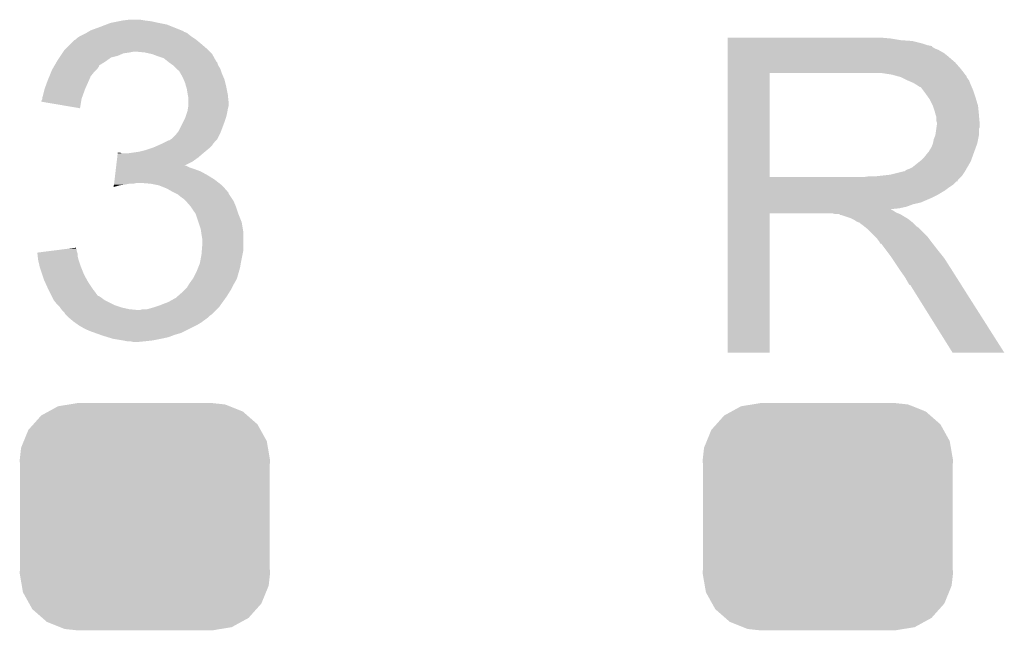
# Model space of a CAD drawing. Extents: x -0.05 to 0.95, y -0.15 to 1.54.
# Tile 30 of 33: x 0.4526 to 0.5726, y 1.1502 to 1.2246. Entities that reach past the tile are written whole.
import ezdxf

# ---------------------------------------------------------------- set-up
doc = ezdxf.new("R2010")
doc.units = 0
doc.layers.get('0').update_dxf_attribs({"linetype": 'CONTINUOUS'})
doc.layers.add('PRESSURE_25_CLICK_V100A_GTO', color=14, linetype='CONTINUOUS')
doc.layers.add('PRESSURE_25_CLICK_V100A_GTS', color=12, linetype='CONTINUOUS')

# ---------------------------------------------------------------- blocks, each defined once
blk = doc.blocks.new('CUSTOM_71')
for points in [[(-0.01175, 0.01282), (-0.01057, 0.01347), (0.01194, 0.01282), (0.01032, 0.01347)], [(-0.01057, 0.01347), (-0.0092, 0.01369), (0.01032, 0.01347), (0.00976, 0.01369)], [(-0.0092, 0.01369), (-0.00825, 0.01385), (0.00976, 0.01369), (0.00825, 0.01385)], [(-0.01358, 0.01127), (-0.01263, 0.01234), (0.01371, 0.01127), (0.01249, 0.01234)], [(-0.01263, 0.01234), (-0.01175, 0.01282), (0.01249, 0.01234), (0.01194, 0.01282)], [(-0.01419, 0.01059), (-0.01358, 0.01127), (0.01409, 0.01059), (0.01371, 0.01127)], [(-0.01475, 0.00922), (-0.01419, 0.01059), (0.01485, 0.00922), (0.01409, 0.01059)], [(-0.01525, 0.0069), (-0.01508, 0.00841), (0.01525, 0.0069), (0.01499, 0.00841)], [(-0.01508, 0.00841), (-0.01475, 0.00922), (0.01499, 0.00841), (0.01485, 0.00922)], [(-0.0152, 0.00607), (-0.01525, 0.0069), (0.0152, 0.00607), (0.01525, 0.0069)], [(-0.0152, -0.00607), (-0.0152, 0.00607), (0.0152, -0.00607), (0.0152, 0.00607)], [(-0.01525, -0.0069), (-0.0152, -0.00607), (0.01525, -0.0069), (0.0152, -0.00607)], [(-0.01499, -0.00841), (-0.01525, -0.0069), (0.01508, -0.00841), (0.01525, -0.0069)], [(-0.01485, -0.00922), (-0.01499, -0.00841), (0.01475, -0.00922), (0.01508, -0.00841)], [(-0.01409, -0.01059), (-0.01485, -0.00922), (0.01419, -0.01059), (0.01475, -0.00922)], [(-0.01371, -0.01127), (-0.01409, -0.01059), (0.01358, -0.01127), (0.01419, -0.01059)], [(-0.01249, -0.01234), (-0.01371, -0.01127), (0.01263, -0.01234), (0.01358, -0.01127)], [(-0.01194, -0.01282), (-0.01249, -0.01234), (0.01175, -0.01282), (0.01263, -0.01234)], [(-0.01032, -0.01347), (-0.01194, -0.01282), (0.01057, -0.01347), (0.01175, -0.01282)], [(-0.00976, -0.01369), (-0.01032, -0.01347), (0.0092, -0.01369), (0.01057, -0.01347)], [(-0.00825, -0.01385), (-0.00976, -0.01369), (0.00825, -0.01385), (0.0092, -0.01369)]]:
    blk.add_solid(points)

msp = doc.modelspace()

# ---------------------------------------------------------------- linework, layer by layer
at = {"layer": 'PRESSURE_25_CLICK_V100A_GTO'}
for points in [[(0.4613, 1.2233), (0.4624, 1.2237), (0.47235, 1.2233), (0.47135, 1.2237)], [(0.4624, 1.2237), (0.46318, 1.224), (0.47135, 1.2237), (0.4706, 1.224)], [(0.46318, 1.224), (0.4637, 1.2242), (0.4706, 1.224), (0.4696, 1.2242)], [(0.4637, 1.2242), (0.4647, 1.2244), (0.4696, 1.2242), (0.4687, 1.2244)], [(0.4647, 1.2244), (0.4652, 1.2245), (0.4687, 1.2244), (0.4679, 1.2245)], [(0.4652, 1.2245), (0.466, 1.2246), (0.4679, 1.2245), (0.4673, 1.2246)], [(0.4595, 1.2222), (0.4597, 1.2224), (0.4741, 1.2222), (0.4738, 1.2224)], [(0.4597, 1.2224), (0.46, 1.2226), (0.4738, 1.2224), (0.4735, 1.2226)], [(0.46, 1.2226), (0.4608, 1.223), (0.4735, 1.2226), (0.473, 1.223)], [(0.4608, 1.223), (0.46097, 1.2231), (0.473, 1.223), (0.4727, 1.2231)], [(0.46097, 1.2231), (0.46113, 1.2232), (0.4727, 1.2231), (0.4726, 1.2232)], [(0.46113, 1.2232), (0.4613, 1.2233), (0.4726, 1.2232), (0.47235, 1.2233)], [(0.5389, 1.2223), (0.5389, 1.2224), (0.5588, 1.2223), (0.5577, 1.2224)], [(0.5389, 1.2221), (0.5389, 1.2223), (0.56, 1.2221), (0.5588, 1.2223)], [(0.4581, 1.2209), (0.4583, 1.2211), (0.4756, 1.2209), (0.4754, 1.2211)], [(0.4583, 1.2211), (0.4589, 1.2217), (0.4754, 1.2211), (0.4747, 1.2217)], [(0.4589, 1.2217), (0.4593, 1.2221), (0.4747, 1.2217), (0.47422, 1.2221)], [(0.4593, 1.2221), (0.4595, 1.2222), (0.47422, 1.2221), (0.4741, 1.2222)], [(0.5389, 1.222), (0.5389, 1.2221), (0.5614, 1.222), (0.56, 1.2221)], [(0.5389, 1.2217), (0.5389, 1.222), (0.5626, 1.2217), (0.5614, 1.222)], [(0.5389, 1.2215), (0.5389, 1.2217), (0.5632, 1.2215), (0.5626, 1.2217)], [(0.5389, 1.2214), (0.5389, 1.2215), (0.5637, 1.2214), (0.5632, 1.2215)], [(0.5389, 1.2213), (0.5389, 1.2214), (0.5638, 1.2213), (0.5638, 1.2214)], [(0.5389, 1.2214), (0.5389, 1.2214), (0.5638, 1.2214), (0.5637, 1.2214)], [(0.5389, 1.2211), (0.5389, 1.2213), (0.5641, 1.2211), (0.5638, 1.2213)], [(0.5389, 1.2209), (0.5389, 1.2211), (0.5646, 1.2209), (0.5641, 1.2211)], [(0.4573, 1.2197), (0.4575, 1.22), (0.46338, 1.2197), (0.4638, 1.22)], [(0.4575, 1.22), (0.45763, 1.2202), (0.4638, 1.22), (0.4646, 1.2202)], [(0.45763, 1.2202), (0.45783, 1.2205), (0.4646, 1.2202), (0.4653, 1.2205)], [(0.45783, 1.2205), (0.4579, 1.2206), (0.4653, 1.2205), (0.466, 1.2206)], [(0.4579, 1.2206), (0.45797, 1.2207), (0.466, 1.2206), (0.4665, 1.2207)], [(0.45797, 1.2207), (0.4581, 1.2209), (0.4758, 1.2207), (0.4756, 1.2209)], [(0.4679, 1.2206), (0.4669, 1.2207), (0.4759, 1.2206), (0.4758, 1.2207)], [(0.4688, 1.2204), (0.4679, 1.2206), (0.4761, 1.2204), (0.4759, 1.2206)], [(0.4696, 1.2201), (0.4688, 1.2204), (0.47627, 1.2201), (0.4761, 1.2204)], [(0.4702, 1.2199), (0.4696, 1.2201), (0.47638, 1.2199), (0.47627, 1.2201)], [(0.4707, 1.2195), (0.4702, 1.2199), (0.4766, 1.2195), (0.47638, 1.2199)], [(0.5389, 1.2205), (0.5389, 1.2209), (0.5653, 1.2205), (0.5646, 1.2209)], [(0.5389, 1.22), (0.5389, 1.2205), (0.5659, 1.22), (0.5653, 1.2205)], [(0.5389, 1.2194), (0.5389, 1.22), (0.5666, 1.2194), (0.5659, 1.22)], [(0.45666, 1.2186), (0.45683, 1.2189), (0.4621, 1.2186), (0.4623, 1.2189)], [(0.45683, 1.2189), (0.45689, 1.219), (0.4623, 1.2189), (0.4623, 1.219)], [(0.45689, 1.219), (0.45718, 1.2195), (0.4623, 1.219), (0.4631, 1.2195)], [(0.45718, 1.2195), (0.4573, 1.2197), (0.4631, 1.2195), (0.46338, 1.2197)], [(0.47083, 1.2194), (0.4707, 1.2195), (0.4767, 1.2194), (0.4766, 1.2195)], [(0.4711, 1.2192), (0.47083, 1.2194), (0.47677, 1.2192), (0.4767, 1.2194)], [(0.47125, 1.2191), (0.4711, 1.2192), (0.4768, 1.2191), (0.47677, 1.2192)], [(0.4714, 1.219), (0.47125, 1.2191), (0.47686, 1.219), (0.4768, 1.2191)], [(0.4718, 1.2186), (0.4714, 1.219), (0.4771, 1.2186), (0.47686, 1.219)], [(0.5389, 1.2186), (0.5389, 1.2194), (0.5673, 1.2186), (0.5666, 1.2194)], [(0.4561, 1.2173), (0.45627, 1.2177), (0.46113, 1.2173), (0.4613, 1.2177)], [(0.45627, 1.2177), (0.45647, 1.2182), (0.4613, 1.2177), (0.4617, 1.2182)], [(0.45647, 1.2182), (0.4566, 1.2185), (0.4617, 1.2182), (0.462, 1.2185)], [(0.4566, 1.2185), (0.45666, 1.2186), (0.462, 1.2185), (0.4621, 1.2186)], [(0.4721, 1.2183), (0.4718, 1.2186), (0.4772, 1.2183), (0.4771, 1.2186)], [(0.47227, 1.218), (0.4721, 1.2183), (0.4773, 1.218), (0.4772, 1.2183)], [(0.4725, 1.2176), (0.47227, 1.218), (0.47747, 1.2176), (0.4773, 1.218)], [(0.47263, 1.2173), (0.4725, 1.2176), (0.4776, 1.2173), (0.47747, 1.2176)], [(0.5389, 1.2181), (0.5389, 1.2186), (0.56769, 1.2181), (0.5673, 1.2186)], [(0.5389, 1.2054), (0.5389, 1.2181), (0.544, 1.2054), (0.544, 1.2181)], [(0.5389, 1.2181), (0.5389, 1.2181), (0.544, 1.2181), (0.5561, 1.2181)], [(0.5589, 1.2179), (0.5576, 1.2181), (0.56784, 1.2179), (0.56769, 1.2181)], [(0.55963, 1.2177), (0.5589, 1.2179), (0.568, 1.2177), (0.56784, 1.2179)], [(0.56, 1.2176), (0.55963, 1.2177), (0.568, 1.2176), (0.568, 1.2177)], [(0.5608, 1.2172), (0.56, 1.2176), (0.5683, 1.2172), (0.568, 1.2176)], [(0.4557, 1.2162), (0.45599, 1.217), (0.46064, 1.2162), (0.461, 1.217)], [(0.45599, 1.217), (0.4561, 1.2173), (0.461, 1.217), (0.46113, 1.2173)], [(0.4728, 1.2169), (0.47263, 1.2173), (0.4777, 1.2169), (0.4776, 1.2173)], [(0.47291, 1.2165), (0.4728, 1.2169), (0.4778, 1.2165), (0.4777, 1.2169)], [(0.473, 1.2162), (0.47291, 1.2165), (0.47786, 1.2162), (0.4778, 1.2165)], [(0.5615, 1.2169), (0.5608, 1.2172), (0.56842, 1.2169), (0.5683, 1.2172)], [(0.56183, 1.2167), (0.5615, 1.2169), (0.5685, 1.2167), (0.56842, 1.2169)], [(0.562, 1.2166), (0.56183, 1.2167), (0.56854, 1.2166), (0.5685, 1.2167)], [(0.5623, 1.2164), (0.562, 1.2166), (0.56863, 1.2164), (0.56854, 1.2166)], [(0.5627, 1.216), (0.5624, 1.2164), (0.5688, 1.216), (0.56863, 1.2164)], [(0.4554, 1.2151), (0.4555, 1.2154), (0.46024, 1.2151), (0.46035, 1.2154)], [(0.4554, 1.215), (0.4554, 1.2151), (0.4602, 1.215), (0.46024, 1.2151)], [(0.4555, 1.2154), (0.45567, 1.2161), (0.46035, 1.2154), (0.4606, 1.2161)], [(0.45567, 1.2161), (0.4557, 1.2162), (0.4606, 1.2161), (0.46064, 1.2162)], [(0.4731, 1.2156), (0.473, 1.2162), (0.47798, 1.2156), (0.47786, 1.2162)], [(0.47312, 1.2155), (0.4731, 1.2156), (0.478, 1.2155), (0.47798, 1.2156)], [(0.4732, 1.2151), (0.47312, 1.2155), (0.47804, 1.2151), (0.478, 1.2155)], [(0.4732, 1.2146), (0.4732, 1.2151), (0.4781, 1.2146), (0.47804, 1.2151)], [(0.563, 1.2156), (0.5627, 1.216), (0.56893, 1.2156), (0.5688, 1.216)], [(0.56336, 1.2151), (0.563, 1.2156), (0.5691, 1.2151), (0.56893, 1.2156)], [(0.5635, 1.2149), (0.56336, 1.2151), (0.56916, 1.2149), (0.5691, 1.2151)], [(0.4553, 1.2147), (0.4554, 1.2149), (0.46015, 1.2147), (0.46018, 1.2149)], [(0.4553, 1.2146), (0.4553, 1.2147), (0.46013, 1.2146), (0.46015, 1.2147)], [(0.46, 1.2138), (0.4553, 1.2146), (0.46, 1.2138), (0.46013, 1.2146)], [(0.4554, 1.2149), (0.4554, 1.215), (0.46018, 1.2149), (0.4602, 1.215)], [(0.47313, 1.2137), (0.4732, 1.2141), (0.478, 1.2137), (0.4781, 1.2141)], [(0.4732, 1.2141), (0.4732, 1.2146), (0.4781, 1.2141), (0.4781, 1.2146)], [(0.5639, 1.2141), (0.5635, 1.2149), (0.5694, 1.2141), (0.56916, 1.2149)], [(0.5641, 1.2135), (0.5639, 1.2141), (0.56946, 1.2135), (0.5694, 1.2141)], [(0.4728, 1.2126), (0.47297, 1.2131), (0.47776, 1.2126), (0.4779, 1.2131)], [(0.47297, 1.2131), (0.4731, 1.2135), (0.4779, 1.2131), (0.47797, 1.2135)], [(0.4731, 1.2135), (0.47313, 1.2137), (0.47797, 1.2135), (0.478, 1.2137)], [(0.56421, 1.2131), (0.5641, 1.2135), (0.5695, 1.2131), (0.56946, 1.2135)], [(0.5643, 1.2128), (0.56421, 1.2131), (0.56952, 1.2128), (0.5695, 1.2131)], [(0.5643, 1.2123), (0.5643, 1.2128), (0.56957, 1.2123), (0.56952, 1.2128)], [(0.472, 1.211), (0.4727, 1.2124), (0.47718, 1.211), (0.4777, 1.2124)], [(0.4727, 1.2124), (0.4728, 1.2126), (0.4777, 1.2124), (0.47776, 1.2126)], [(0.5644, 1.212), (0.5643, 1.2123), (0.56959, 1.212), (0.56957, 1.2123)], [(0.56431, 1.2113), (0.56434, 1.2115), (0.5695, 1.2113), (0.5696, 1.2115)], [(0.56434, 1.2115), (0.5644, 1.2119), (0.5696, 1.2115), (0.5696, 1.2119)], [(0.5644, 1.2119), (0.5644, 1.212), (0.5696, 1.2119), (0.56959, 1.212)], [(0.4712, 1.2101), (0.4716, 1.2105), (0.47675, 1.2101), (0.47695, 1.2105)], [(0.4716, 1.2105), (0.47184, 1.2108), (0.47695, 1.2105), (0.4771, 1.2108)], [(0.47184, 1.2108), (0.472, 1.211), (0.4771, 1.2108), (0.47718, 1.211)], [(0.564, 1.21), (0.5642, 1.2105), (0.5694, 1.21), (0.5695, 1.2105)], [(0.5642, 1.2105), (0.56431, 1.2113), (0.5695, 1.2105), (0.5695, 1.2113)], [(0.4689, 1.209), (0.46958, 1.2093), (0.4758, 1.209), (0.4761, 1.2093)], [(0.46958, 1.2093), (0.4698, 1.2094), (0.4761, 1.2093), (0.47617, 1.2094)], [(0.4698, 1.2094), (0.4704, 1.2097), (0.47617, 1.2094), (0.4764, 1.2097)], [(0.4704, 1.2097), (0.4708, 1.2099), (0.4764, 1.2097), (0.4766, 1.2099)], [(0.4709, 1.2099), (0.47105, 1.21), (0.4766, 1.2099), (0.4767, 1.21)], [(0.47105, 1.21), (0.4712, 1.2101), (0.4767, 1.21), (0.47675, 1.2101)], [(0.5637, 1.209), (0.5639, 1.2095), (0.56912, 1.209), (0.5693, 1.2095)], [(0.5639, 1.2095), (0.564, 1.21), (0.5693, 1.2095), (0.5694, 1.21)], [(0.46453, 1.2078), (0.46459, 1.2083), (0.4744, 1.2078), (0.47498, 1.2083)], [(0.46459, 1.2083), (0.4646, 1.2084), (0.4651, 1.2083), (0.4649, 1.2084)], [(0.4646, 1.2084), (0.4646, 1.2084), (0.4649, 1.2084), (0.4646, 1.2084)], [(0.4658, 1.2083), (0.4665, 1.2084), (0.47498, 1.2083), (0.4751, 1.2084)], [(0.4665, 1.2084), (0.4672, 1.2085), (0.4751, 1.2084), (0.47522, 1.2085)], [(0.4672, 1.2085), (0.468, 1.2087), (0.47522, 1.2085), (0.47546, 1.2087)], [(0.468, 1.2087), (0.4686, 1.2089), (0.47546, 1.2087), (0.4757, 1.2089)], [(0.4686, 1.2089), (0.4689, 1.209), (0.4757, 1.2089), (0.4758, 1.209)], [(0.5624, 1.2074), (0.5629, 1.2079), (0.56854, 1.2074), (0.56872, 1.2079)], [(0.5629, 1.2079), (0.5633, 1.2084), (0.56872, 1.2079), (0.5689, 1.2084)], [(0.5633, 1.2084), (0.5634, 1.2085), (0.5689, 1.2084), (0.56894, 1.2085)], [(0.5634, 1.2085), (0.5635, 1.2087), (0.56894, 1.2085), (0.56901, 1.2087)], [(0.5635, 1.2087), (0.5637, 1.209), (0.56901, 1.2087), (0.56912, 1.209)], [(0.46439, 1.2066), (0.46441, 1.2068), (0.4733, 1.2066), (0.4729, 1.2068)], [(0.46441, 1.2068), (0.46447, 1.2073), (0.4727, 1.2068), (0.4737, 1.2073)], [(0.46441, 1.2068), (0.46441, 1.2068), (0.4729, 1.2068), (0.4727, 1.2068)], [(0.46447, 1.2073), (0.46453, 1.2078), (0.4737, 1.2073), (0.4744, 1.2078)], [(0.5614, 1.2066), (0.56227, 1.2073), (0.56809, 1.2066), (0.5685, 1.2073)], [(0.56227, 1.2073), (0.5624, 1.2074), (0.5685, 1.2073), (0.56854, 1.2074)], [(0.46421, 1.2051), (0.46427, 1.2056), (0.4764, 1.2051), (0.4756, 1.2056)], [(0.46427, 1.2056), (0.46433, 1.2061), (0.4756, 1.2056), (0.4747, 1.2061)], [(0.46433, 1.2061), (0.46436, 1.2064), (0.4747, 1.2061), (0.4739, 1.2064)], [(0.46436, 1.2064), (0.46439, 1.2066), (0.4739, 1.2064), (0.4733, 1.2066)], [(0.5554, 1.2054), (0.5561, 1.2055), (0.5673, 1.2054), (0.5674, 1.2055)], [(0.5569, 1.2055), (0.5587, 1.2057), (0.5674, 1.2055), (0.56753, 1.2057)], [(0.5587, 1.2057), (0.5603, 1.2061), (0.56753, 1.2057), (0.5678, 1.2061)], [(0.5604, 1.2061), (0.5607, 1.2063), (0.5678, 1.2061), (0.56792, 1.2063)], [(0.5607, 1.2063), (0.561, 1.2064), (0.56792, 1.2063), (0.56798, 1.2064)], [(0.561, 1.2064), (0.5614, 1.2066), (0.56798, 1.2064), (0.56809, 1.2066)], [(0.4641, 1.2042), (0.46412, 1.2044), (0.4641, 1.2042), (0.4648, 1.2044)], [(0.46412, 1.2044), (0.46414, 1.2045), (0.4648, 1.2044), (0.4655, 1.2045)], [(0.46414, 1.2045), (0.46415, 1.2046), (0.4655, 1.2045), (0.466, 1.2046)], [(0.46415, 1.2046), (0.46416, 1.2047), (0.4665, 1.2046), (0.4669, 1.2047)], [(0.46416, 1.2047), (0.46421, 1.2051), (0.47691, 1.2047), (0.4764, 1.2051)], [(0.4686, 1.2046), (0.4674, 1.2047), (0.47704, 1.2046), (0.47691, 1.2047)], [(0.4696, 1.2044), (0.4686, 1.2046), (0.4773, 1.2044), (0.47704, 1.2046)], [(0.4706, 1.204), (0.4696, 1.2044), (0.47766, 1.204), (0.4773, 1.2044)], [(0.5389, 1.205), (0.5389, 1.2054), (0.5669, 1.205), (0.5673, 1.2054)], [(0.5389, 1.2054), (0.5389, 1.2054), (0.5554, 1.2054), (0.544, 1.2054)], [(0.5389, 1.2049), (0.5389, 1.205), (0.5669, 1.2049), (0.5669, 1.205)], [(0.5389, 1.2045), (0.5389, 1.2049), (0.5664, 1.2045), (0.5668, 1.2049)], [(0.5389, 1.2049), (0.5389, 1.2049), (0.5668, 1.2049), (0.5669, 1.2049)], [(0.5389, 1.2041), (0.5389, 1.2045), (0.5658, 1.2041), (0.5664, 1.2045)], [(0.4713, 1.2036), (0.4706, 1.204), (0.47801, 1.2036), (0.47766, 1.204)], [(0.4715, 1.2035), (0.4713, 1.2036), (0.4781, 1.2035), (0.47801, 1.2036)], [(0.4717, 1.2034), (0.4715, 1.2035), (0.4781, 1.2034), (0.4781, 1.2035)], [(0.4719, 1.2033), (0.4717, 1.2034), (0.47817, 1.2033), (0.4781, 1.2034)], [(0.4724, 1.2029), (0.4719, 1.2033), (0.47843, 1.2029), (0.47817, 1.2033)], [(0.5389, 1.2038), (0.5389, 1.2041), (0.5654, 1.2038), (0.5658, 1.2041)], [(0.5389, 1.2032), (0.5389, 1.2038), (0.5644, 1.2032), (0.5654, 1.2038)], [(0.5389, 1.2029), (0.5389, 1.2032), (0.5638, 1.2029), (0.5644, 1.2032)], [(0.4727, 1.2027), (0.4724, 1.2029), (0.47857, 1.2027), (0.47843, 1.2029)], [(0.4728, 1.2026), (0.4727, 1.2027), (0.47863, 1.2026), (0.47857, 1.2027)], [(0.47289, 1.2025), (0.4728, 1.2026), (0.4787, 1.2025), (0.47863, 1.2026)], [(0.4735, 1.2018), (0.47289, 1.2025), (0.479, 1.2018), (0.4787, 1.2025)], [(0.5389, 1.2023), (0.5389, 1.2029), (0.5624, 1.2023), (0.5638, 1.2029)], [(0.5389, 1.2021), (0.5389, 1.2023), (0.5615, 1.2021), (0.5624, 1.2023)], [(0.5389, 1.2018), (0.5389, 1.2021), (0.5607, 1.2018), (0.5615, 1.2021)], [(0.4741, 1.2009), (0.4735, 1.2018), (0.4793, 1.2009), (0.479, 1.2018)], [(0.47443, 1.1999), (0.4741, 1.2009), (0.4797, 1.1999), (0.4793, 1.2009)], [(0.5389, 1.2016), (0.5389, 1.2018), (0.5598, 1.2016), (0.5607, 1.2018)], [(0.5389, 1.2015), (0.5389, 1.2016), (0.5588, 1.2015), (0.5598, 1.2016)], [(0.5389, 1.2014), (0.5389, 1.2015), (0.5589, 1.2014), (0.5588, 1.2015)], [(0.5389, 1.2013), (0.5389, 1.2014), (0.5591, 1.2013), (0.5589, 1.2014)], [(0.5389, 1.2011), (0.5389, 1.2013), (0.5594, 1.2011), (0.5591, 1.2013)], [(0.5389, 1.201), (0.5389, 1.2011), (0.55965, 1.201), (0.5594, 1.2011)], [(0.5389, 1.184), (0.5389, 1.201), (0.544, 1.184), (0.544, 1.201)], [(0.5389, 1.201), (0.5389, 1.201), (0.544, 1.201), (0.5516, 1.201)], [(0.552, 1.2009), (0.5516, 1.201), (0.5599, 1.2009), (0.55965, 1.201)], [(0.5526, 1.2008), (0.5525, 1.2009), (0.56007, 1.2008), (0.5599, 1.2009)], [(0.5539, 1.2004), (0.5527, 1.2008), (0.56073, 1.2004), (0.56007, 1.2008)], [(0.4747, 1.1991), (0.47443, 1.1999), (0.47983, 1.1991), (0.4797, 1.1999)], [(0.5541, 1.2003), (0.5539, 1.2004), (0.5609, 1.2003), (0.56073, 1.2004)], [(0.5543, 1.2002), (0.5541, 1.2003), (0.56102, 1.2002), (0.5609, 1.2003)], [(0.5546, 1.2), (0.5543, 1.2002), (0.56127, 1.2), (0.56102, 1.2002)], [(0.5548, 1.1999), (0.5546, 1.2), (0.5614, 1.1999), (0.56127, 1.2)], [(0.555, 1.1998), (0.5549, 1.1999), (0.5615, 1.1998), (0.5614, 1.1999)], [(0.5554, 1.1995), (0.555, 1.1998), (0.5618, 1.1995), (0.5615, 1.1998)], [(0.55553, 1.1994), (0.5554, 1.1995), (0.5619, 1.1994), (0.5618, 1.1995)], [(0.47476, 1.1987), (0.4747, 1.1991), (0.4799, 1.1987), (0.47983, 1.1991)], [(0.4748, 1.1984), (0.47476, 1.1987), (0.4799, 1.1984), (0.4799, 1.1987)], [(0.4749, 1.1978), (0.4748, 1.1984), (0.4799, 1.1978), (0.4799, 1.1984)], [(0.55578, 1.1992), (0.55553, 1.1994), (0.5622, 1.1992), (0.5619, 1.1994)], [(0.5559, 1.1991), (0.55578, 1.1992), (0.5623, 1.1991), (0.5622, 1.1992)], [(0.5568, 1.1982), (0.5559, 1.1991), (0.5632, 1.1982), (0.5623, 1.1991)], [(0.47484, 1.1965), (0.4749, 1.1972), (0.4799, 1.1965), (0.4799, 1.1972)], [(0.4749, 1.1972), (0.4749, 1.1978), (0.4799, 1.1972), (0.4799, 1.1978)], [(0.5571, 1.1979), (0.5568, 1.1982), (0.56342, 1.1979), (0.5632, 1.1982)], [(0.5574, 1.1975), (0.5571, 1.1979), (0.56373, 1.1975), (0.56342, 1.1979)], [(0.55745, 1.1974), (0.5574, 1.1975), (0.5638, 1.1974), (0.56373, 1.1975)], [(0.5575, 1.1973), (0.55745, 1.1974), (0.56388, 1.1973), (0.5638, 1.1974)], [(0.5582, 1.1965), (0.5576, 1.1973), (0.5645, 1.1965), (0.56388, 1.1973)], [(0.4548, 1.1962), (0.45637, 1.1964), (0.45967, 1.1962), (0.4596, 1.1964)], [(0.45481, 1.1961), (0.4548, 1.1962), (0.4597, 1.1961), (0.45967, 1.1962)], [(0.45484, 1.1958), (0.45481, 1.1961), (0.4597, 1.1958), (0.4597, 1.1961)], [(0.45637, 1.1964), (0.45794, 1.1966), (0.4596, 1.1964), (0.4596, 1.1966)], [(0.45794, 1.1966), (0.45872, 1.1967), (0.4596, 1.1966), (0.4595, 1.1967)], [(0.45872, 1.1967), (0.4595, 1.1968), (0.4595, 1.1967), (0.4595, 1.1968)], [(0.47462, 1.195), (0.4748, 1.196), (0.4796, 1.195), (0.4798, 1.196)], [(0.4748, 1.196), (0.47484, 1.1965), (0.4798, 1.196), (0.4799, 1.1965)], [(0.5588, 1.1957), (0.5582, 1.1965), (0.56514, 1.1957), (0.5645, 1.1965)], [(0.45489, 1.1954), (0.45484, 1.1958), (0.4598, 1.1954), (0.4597, 1.1958)], [(0.4549, 1.1953), (0.45489, 1.1954), (0.45983, 1.1953), (0.4598, 1.1954)], [(0.45508, 1.1945), (0.4549, 1.1953), (0.4601, 1.1945), (0.45983, 1.1953)], [(0.4744, 1.1944), (0.4746, 1.1949), (0.4795, 1.1944), (0.47958, 1.1949)], [(0.4746, 1.1949), (0.47462, 1.195), (0.47958, 1.1949), (0.4796, 1.195)], [(0.55893, 1.1955), (0.5588, 1.1957), (0.5653, 1.1955), (0.56514, 1.1957)], [(0.55967, 1.1944), (0.55893, 1.1955), (0.566, 1.1944), (0.5653, 1.1955)], [(0.4551, 1.1944), (0.45508, 1.1945), (0.46014, 1.1944), (0.4601, 1.1945)], [(0.4554, 1.1935), (0.4551, 1.1944), (0.4605, 1.1935), (0.46014, 1.1944)], [(0.4556, 1.1929), (0.4554, 1.1935), (0.46083, 1.1929), (0.4605, 1.1935)], [(0.4738, 1.1931), (0.4742, 1.1939), (0.47913, 1.1931), (0.47936, 1.1939)], [(0.4742, 1.1939), (0.4744, 1.1944), (0.47936, 1.1939), (0.4795, 1.1944)], [(0.56, 1.1939), (0.55967, 1.1944), (0.56632, 1.1939), (0.566, 1.1944)], [(0.5605, 1.1932), (0.56, 1.1939), (0.56676, 1.1932), (0.56632, 1.1939)], [(0.45574, 1.1926), (0.4556, 1.1929), (0.461, 1.1926), (0.46083, 1.1929)], [(0.45615, 1.1917), (0.45574, 1.1926), (0.4616, 1.1917), (0.461, 1.1926)], [(0.473, 1.1919), (0.47324, 1.1923), (0.4785, 1.1919), (0.4787, 1.1923)], [(0.47324, 1.1923), (0.4733, 1.1924), (0.4787, 1.1923), (0.47876, 1.1924)], [(0.4733, 1.1924), (0.47373, 1.193), (0.47876, 1.1924), (0.4791, 1.193)], [(0.47373, 1.193), (0.4738, 1.1931), (0.4791, 1.193), (0.47913, 1.1931)], [(0.5609, 1.1925), (0.5605, 1.1932), (0.56721, 1.1925), (0.56676, 1.1932)], [(0.561, 1.1923), (0.5609, 1.1925), (0.56733, 1.1923), (0.56721, 1.1925)], [(0.5612, 1.1922), (0.561, 1.1923), (0.5674, 1.1922), (0.56733, 1.1923)], [(0.4562, 1.1916), (0.45615, 1.1917), (0.46168, 1.1916), (0.4616, 1.1917)], [(0.45655, 1.1909), (0.4562, 1.1916), (0.4622, 1.1909), (0.46168, 1.1916)], [(0.47192, 1.1909), (0.4726, 1.1915), (0.4779, 1.1909), (0.47827, 1.1915)], [(0.4726, 1.1915), (0.4728, 1.1917), (0.47827, 1.1915), (0.4784, 1.1917)], [(0.4728, 1.1917), (0.473, 1.1919), (0.4784, 1.1917), (0.4785, 1.1919)], [(0.5613, 1.192), (0.5612, 1.1922), (0.56752, 1.192), (0.5674, 1.1922)], [(0.5663, 1.184), (0.5613, 1.192), (0.5726, 1.184), (0.56752, 1.192)], [(0.45665, 1.1907), (0.45655, 1.1909), (0.4626, 1.1907), (0.4623, 1.1909)], [(0.45655, 1.1909), (0.45655, 1.1909), (0.4623, 1.1909), (0.4622, 1.1909)], [(0.4568, 1.1904), (0.45665, 1.1907), (0.463, 1.1904), (0.4626, 1.1907)], [(0.4572, 1.1899), (0.4568, 1.1904), (0.464, 1.1899), (0.463, 1.1904)], [(0.4573, 1.1898), (0.4572, 1.1899), (0.4642, 1.1898), (0.464, 1.1899)], [(0.4698, 1.1898), (0.4708, 1.1902), (0.47711, 1.1898), (0.4774, 1.1902)], [(0.4708, 1.1902), (0.4717, 1.1907), (0.4774, 1.1902), (0.47776, 1.1907)], [(0.4717, 1.1907), (0.47192, 1.1909), (0.47776, 1.1907), (0.4779, 1.1909)], [(0.4575, 1.1896), (0.4573, 1.1898), (0.4648, 1.1896), (0.4642, 1.1898)], [(0.45758, 1.1895), (0.4575, 1.1896), (0.4651, 1.1895), (0.4648, 1.1896)], [(0.45772, 1.1893), (0.45758, 1.1895), (0.466, 1.1893), (0.4651, 1.1895)], [(0.4578, 1.1892), (0.45772, 1.1893), (0.467, 1.1892), (0.466, 1.1893)], [(0.4581, 1.1889), (0.4578, 1.1892), (0.4763, 1.1889), (0.4766, 1.1892)], [(0.4582, 1.1887), (0.4581, 1.1889), (0.4761, 1.1887), (0.4763, 1.1889)], [(0.4584, 1.1885), (0.4582, 1.1887), (0.4758, 1.1885), (0.4761, 1.1887)], [(0.4673, 1.1892), (0.4676, 1.1893), (0.4766, 1.1892), (0.4767, 1.1893)], [(0.4682, 1.1893), (0.4689, 1.1895), (0.4767, 1.1893), (0.4769, 1.1895)], [(0.4689, 1.1895), (0.4698, 1.1898), (0.4769, 1.1895), (0.47711, 1.1898)], [(0.4586, 1.1883), (0.4584, 1.1885), (0.4756, 1.1883), (0.4758, 1.1885)], [(0.4592, 1.1878), (0.4586, 1.1883), (0.47493, 1.1878), (0.4756, 1.1883)], [(0.45934, 1.1877), (0.4592, 1.1878), (0.4748, 1.1877), (0.47493, 1.1878)], [(0.45976, 1.1874), (0.45934, 1.1877), (0.4743, 1.1874), (0.4748, 1.1877)], [(0.4599, 1.1873), (0.45976, 1.1874), (0.4741, 1.1873), (0.4743, 1.1874)], [(0.4606, 1.1869), (0.4599, 1.1873), (0.4733, 1.1869), (0.4741, 1.1873)], [(0.4613, 1.1866), (0.4606, 1.1869), (0.4727, 1.1866), (0.4733, 1.1869)], [(0.46186, 1.1864), (0.4613, 1.1866), (0.4723, 1.1864), (0.4727, 1.1866)], [(0.46242, 1.1862), (0.46186, 1.1864), (0.4716, 1.1862), (0.4723, 1.1864)], [(0.4627, 1.1861), (0.46242, 1.1862), (0.47133, 1.1861), (0.4716, 1.1862)], [(0.46335, 1.1859), (0.4627, 1.1861), (0.4708, 1.1859), (0.47133, 1.1861)], [(0.464, 1.1857), (0.46335, 1.1859), (0.4699, 1.1857), (0.4708, 1.1859)], [(0.4652, 1.1855), (0.464, 1.1857), (0.4689, 1.1855), (0.4699, 1.1857)], [(0.4657, 1.1854), (0.4652, 1.1855), (0.468, 1.1854), (0.4689, 1.1855)], [(0.4665, 1.1853), (0.4661, 1.1854), (0.467, 1.1853), (0.468, 1.1854)], [(0.5726, 1.184), (0.5726, 1.184), (0.5726, 1.184), (0.5663, 1.184)]]:
    msp.add_solid(points, dxfattribs=at)

# ---------------------------------------------------------------- block references
at = {"layer": 'PRESSURE_25_CLICK_V100A_GTS'}
for p in [(0.4679, 1.164), (0.5511, 1.164)]:
    msp.add_blockref('CUSTOM_71', p, dxfattribs=at)

doc.saveas('drawing.dxf')
